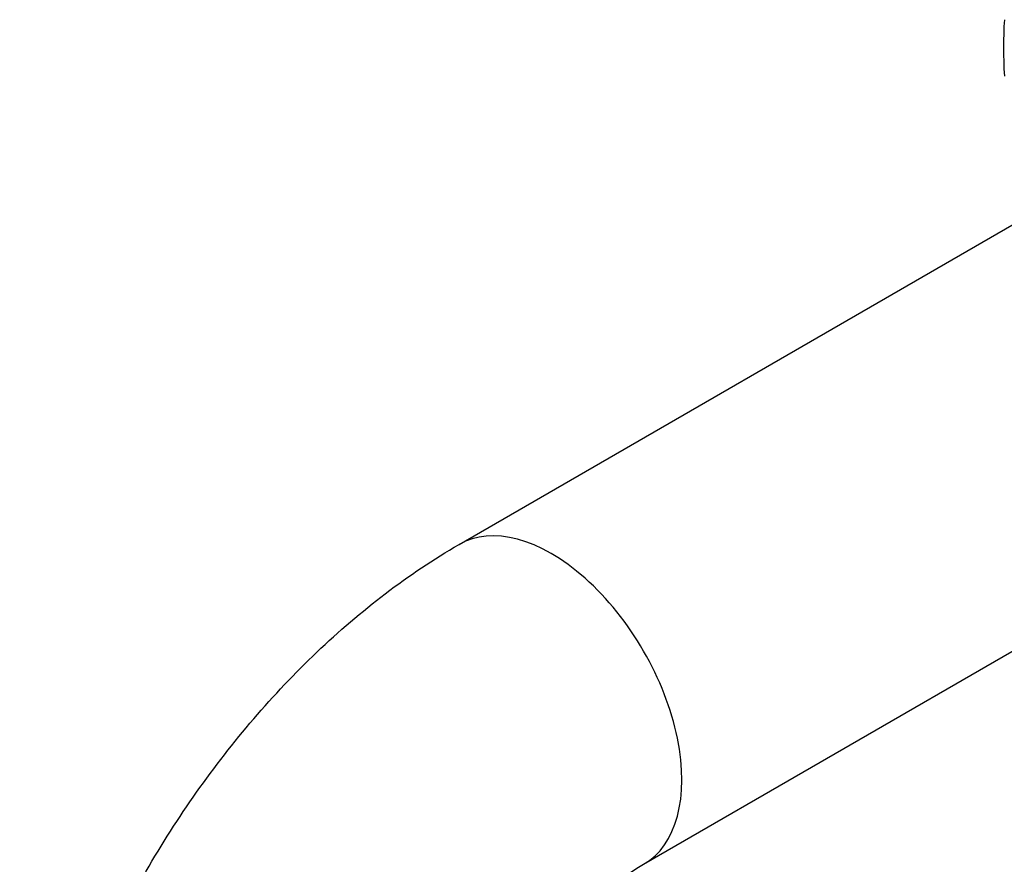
# Model space of a CAD drawing. Header units: millimetres. Extents: x 0 to 8400, y 0 to 5940.
# Tile 4 of 51: x 1154 to 1306, y 2074 to 2205. Entities that reach past the tile are written whole.
import ezdxf

# ---------------------------------------------------------------- set-up
doc = ezdxf.new("R2010")
doc.units = ezdxf.units.MM
doc.header["$LTSCALE"] = 20
doc.layers.add('02-LINIE-035', color=2, linetype='CONTINUOUS')

msp = doc.modelspace()

# ---------------------------------------------------------------- linework, layer by layer
at = {"layer": '02-LINIE-035'}
for p, q in [((1221.58, 2123.46), (1337.9, 2190.62)), ((1250.16, 2073.97), (1366.47, 2141.12))]:
    msp.add_line(p, q, dxfattribs=at)
for centre, major_axis, start_param, end_param in [((1358.91, 2169.75), (-37.5, 64.95), 0.713909, 0.856888), ((1235.87, 2098.71), (14.29, -24.75), 0, 3.141593)]:
    msp.add_ellipse(centre, major_axis=major_axis, ratio=0.57735, start_param=start_param, end_param=end_param, dxfattribs=at)
for points, knots in [([(1153.55, 2005.63), (1153.55, 2014.72), (1154.78, 2023.92), (1159.2, 2042.18), (1162.4, 2051.24), (1170.49, 2068.77), (1175.37, 2077.22), (1186.51, 2092.99), (1192.75, 2100.3), (1206.36, 2113.26), (1213.71, 2118.91), (1221.58, 2123.46)], [3.141593, 3.141593, 3.141593, 3.141593, 3.455752, 3.455752, 3.769911, 3.769911, 4.08407, 4.08407, 4.39823, 4.39823, 4.712389, 4.712389, 4.712389, 4.712389]), ([(1210.7, 2005.63), (1210.7, 2008.57), (1211.02, 2012.04), (1212.46, 2019.81), (1213.65, 2024.15), (1216.94, 2033.23), (1219.1, 2037.97), (1224.18, 2047.2), (1227.13, 2051.68), (1233.41, 2059.76), (1236.73, 2063.36), (1243.17, 2069.27), (1246.3, 2071.61), (1249.47, 2073.56), (1249.81, 2073.77), (1250.16, 2073.97)], [3.141593, 3.141593, 3.141593, 3.141593, 3.3781, 3.3781, 3.629436, 3.629436, 3.89276, 3.89276, 4.161142, 4.161142, 4.426416, 4.426416, 4.680594, 4.680594, 4.712389, 4.712389, 4.712389, 4.712389])]:
    msp.add_open_spline(points, degree=3, knots=knots, dxfattribs=at)

doc.saveas('drawing.dxf')
